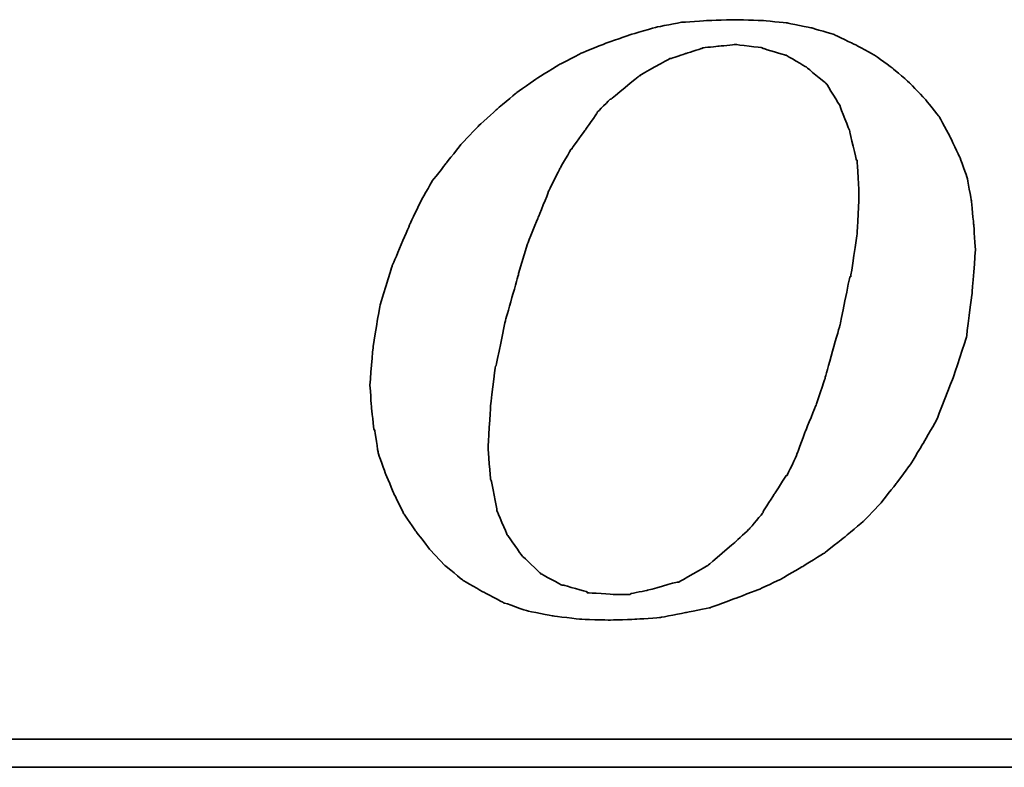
# Model space of a CAD drawing. Header units: millimetres. Extents: x 920 to 1152, y 73 to 164.
# Tile 33 of 49: x 1094.71 to 1098.32, y 95.73 to 98.47. Entities that reach past the tile are written whole.
import ezdxf

# ---------------------------------------------------------------- set-up
doc = ezdxf.new("R2010")
doc.units = ezdxf.units.MM
doc.header["$LTSCALE"] = 0.15
doc.layers.add('DIM', color=4, linetype='CONTINUOUS')
doc.layers.add('layer 1', color=7, linetype='CONTINUOUS')

# ---------------------------------------------------------------- blocks, each defined once
blk = doc.blocks.new('TBI MOTION logo(完整正式版)')
at = {"layer": 'layer 1', "color": 22, "lineweight": 35}
for points, knots in [([(-11.34375, -6.98375), (-11.34375, -6.98375), (-10.91375, -7.43875), (-10.91375, -7.43875), (-10.91375, -7.43875), (-10.91375, -7.43875), (-10.38625, -7.87125), (-10.38625, -7.87125), (-10.38625, -7.87125), (-10.38625, -7.87125), (-9.81125, -8.20375), (-9.81125, -8.20375), (-9.81125, -8.20375), (-9.81125, -8.20375), (-9.21125, -8.51875), (-9.21125, -8.51875), (-9.21125, -8.51875), (-9.21125, -8.51875), (-8.51625, -8.75875), (-8.51625, -8.75875), (-8.51625, -8.75875), (-8.51625, -8.75875), (-7.77125, -8.90375), (-7.77125, -8.90375), (-7.77125, -8.90375), (-7.77125, -8.90375), (-6.97875, -8.99875), (-6.97875, -8.99875), (-6.97875, -8.99875), (-6.97875, -8.99875), (-6.14125, -9.02375), (-6.14125, -9.02375), (-6.14125, -9.02375), (-6.14125, -9.02375), (-5.37125, -8.99875), (-5.37125, -8.99875), (-5.37125, -8.99875), (-5.37125, -8.99875), (-4.65375, -8.94875), (-4.65375, -8.94875), (-4.65375, -8.94875), (-4.65375, -8.94875), (-3.93375, -8.80625), (-3.93375, -8.80625), (-3.93375, -8.80625), (-3.93375, -8.80625), (-3.21375, -8.66375), (-3.21375, -8.66375), (-3.21375, -8.66375), (-3.21375, -8.66375), (-2.49375, -8.39875), (-2.49375, -8.39875), (-2.49375, -8.39875), (-2.49375, -8.39875), (-1.79875, -8.13375), (-1.79875, -8.13375), (-1.79875, -8.13375), (-1.79875, -8.13375), (-1.17375, -7.84375), (-1.17375, -7.84375), (-1.17375, -7.84375), (-1.17375, -7.84375), (-0.52375, -7.46375), (-0.52375, -7.46375), (-0.52375, -7.46375), (-0.52375, -7.46375), (0.10124, -7.07875), (0.10124, -7.07875), (0.10124, -7.07875), (0.10124, -7.07875), (0.67625, -6.62375), (0.67625, -6.62375), (0.67625, -6.62375), (0.67625, -6.62375), (1.24874, -6.14375), (1.24874, -6.14375), (1.24874, -6.14375), (1.24874, -6.14375), (1.72874, -5.64125), (1.72874, -5.64125), (1.72874, -5.64125), (1.72874, -5.64125), (2.18624, -5.06375), (2.18624, -5.06375), (2.18624, -5.06375), (2.18624, -5.06375), (2.61625, -4.48874), (2.61625, -4.48874), (2.61625, -4.48874), (2.61625, -4.48874), (3.00125, -3.83874), (3.00125, -3.83874), (3.00125, -3.83874), (3.00125, -3.83874), (3.36124, -3.21374), (3.36124, -3.21374), (3.36124, -3.21374), (3.36124, -3.21374), (3.84374, -1.99125), (3.84374, -1.99125), (3.84374, -1.99125), (3.84374, -1.99125), (4.22625, -0.81875), (4.22625, -0.81875), (4.22625, -0.81875), (4.22625, -0.81875), (4.39125, 0.45624), (4.39125, 0.45624), (4.39125, 0.45624), (4.39125, 0.45624), (4.48874, 1.70124), (4.48874, 1.70124), (4.48874, 1.70124), (4.48874, 1.70124), (4.43874, 2.44625), (4.43874, 2.44625), (4.43874, 2.44625), (4.43874, 2.44625), (4.36874, 3.14125), (4.36874, 3.14125), (4.36874, 3.14125), (4.36874, 3.14125), (4.25125, 3.81125), (4.25125, 3.81125), (4.25125, 3.81125), (4.25125, 3.81125), (4.03124, 4.41125), (4.03124, 4.41125), (4.03124, 4.41125), (4.03124, 4.41125), (3.74374, 5.01125), (3.74374, 5.01125), (3.74374, 5.01125), (3.74374, 5.01125), (3.43124, 5.58875), (3.43124, 5.58875), (3.43124, 5.58875), (3.43124, 5.58875), (3.02625, 6.09125), (3.02625, 6.09125), (3.02625, 6.09125), (3.02625, 6.09125), (2.59374, 6.54875), (2.59374, 6.54875), (2.59374, 6.54875), (2.59374, 6.54875), (2.09124, 6.98125), (2.09124, 6.98125), (2.09124, 6.98125), (2.09124, 6.98125), (1.56124, 7.36625), (1.56124, 7.36625), (1.56124, 7.36625), (1.56124, 7.36625), (0.98624, 7.67625), (0.98624, 7.67625), (0.98624, 7.67625), (0.98624, 7.67625), (0.38624, 7.96375), (0.38624, 7.96375), (0.38624, 7.96375), (0.38624, 7.96375), (-0.25875, 8.15625), (-0.25875, 8.15625), (-0.25875, 8.15625), (-0.25875, 8.15625), (-0.98125, 8.30125), (-0.98125, 8.30125), (-0.98125, 8.30125), (-0.98125, 8.30125), (-1.70124, 8.37125), (-1.70124, 8.37125), (-1.70124, 8.37125), (-1.70124, 8.37125), (-2.49375, 8.39624), (-2.49375, 8.39624), (-2.49375, 8.39624), (-2.49375, 8.39624), (-3.28625, 8.37125), (-3.28625, 8.37125), (-3.28625, 8.37125), (-3.28625, 8.37125), (-4.05125, 8.32125), (-4.05125, 8.32125), (-4.05125, 8.32125), (-4.05125, 8.32125), (-4.77375, 8.18125), (-4.77375, 8.18125), (-4.77375, 8.18125), (-4.77375, 8.18125), (-5.51625, 7.96375), (-5.51625, 7.96375), (-5.51625, 7.96375), (-5.51625, 7.96375), (-6.21125, 7.72625), (-6.21125, 7.72625), (-6.21125, 7.72625), (-6.21125, 7.72625), (-6.92875, 7.43625), (-6.92875, 7.43625), (-6.92875, 7.43625), (-6.92875, 7.43625), (-7.57875, 7.10125), (-7.57875, 7.10125), (-7.57875, 7.10125), (-7.57875, 7.10125), (-8.24875, 6.69125), (-8.24875, 6.69125), (-8.24875, 6.69125), (-8.24875, 6.69125), (-8.84875, 6.26125), (-8.84875, 6.26125), (-8.84875, 6.26125), (-8.84875, 6.26125), (-9.42625, 5.78125), (-9.42625, 5.78125), (-9.42625, 5.78125), (-9.42625, 5.78125), (-9.95375, 5.30125), (-9.95375, 5.30125), (-9.95375, 5.30125), (-9.95375, 5.30125), (-10.43375, 4.79624), (-10.43375, 4.79624), (-10.43375, 4.79624), (-10.43375, 4.79624), (-10.88875, 4.22125), (-10.88875, 4.22125), (-10.88875, 4.22125), (-10.88875, 4.22125), (-11.29875, 3.69375), (-11.29875, 3.69375), (-11.29875, 3.69375), (-11.29875, 3.69375), (-11.63375, 3.09125), (-11.63375, 3.09125), (-11.63375, 3.09125), (-11.63375, 3.09125), (-11.91875, 2.49625), (-11.91875, 2.49625), (-11.91875, 2.49625), (-11.91875, 2.49625), (-12.44875, 1.24625), (-12.44875, 1.24625), (-12.44875, 1.24625), (-12.44875, 1.24625), (-12.80875, 0.06874), (-12.80875, 0.06874), (-12.80875, 0.06874), (-12.80875, 0.06874), (-12.99875, -1.07875), (-12.99875, -1.07875), (-12.99875, -1.07875), (-12.99875, -1.07875), (-13.09375, -2.18375), (-13.09375, -2.18375), (-13.09375, -2.18375), (-13.09375, -2.18375), (-13.04875, -2.85375), (-13.04875, -2.85375), (-13.04875, -2.85375), (-13.04875, -2.85375), (-12.97375, -3.50375), (-12.97375, -3.50375), (-12.97375, -3.50375), (-12.97375, -3.50375), (-12.95375, -3.50375), (-12.95375, -3.50375), (-12.95375, -3.50375), (-12.95375, -3.50375), (-12.85375, -4.17375), (-12.85375, -4.17375), (-12.85375, -4.17375), (-12.85375, -4.17375), (-12.63875, -4.77624), (-12.63875, -4.77624), (-12.63875, -4.77624), (-12.63875, -4.77624), (-12.39875, -5.35125), (-12.39875, -5.35125), (-12.39875, -5.35125), (-12.39875, -5.35125), (-12.11375, -5.92875), (-12.11375, -5.92875), (-12.11375, -5.92875), (-12.11375, -5.92875), (-11.75375, -6.45375), (-11.75375, -6.45375), (-11.75375, -6.45375), (-11.75375, -6.45375), (-11.34375, -6.98375), (-11.34375, -6.98375)], [0, 0, 0, 0, 0.01369863, 0.01369863, 0.01369863, 0.01369864, 0.02739726, 0.02739726, 0.02739726, 0.02739727, 0.04109589, 0.04109589, 0.04109589, 0.0410959, 0.05479452, 0.05479452, 0.05479452, 0.05479453, 0.06849315, 0.06849315, 0.06849315, 0.06849316, 0.08219178, 0.08219178, 0.08219178, 0.08219179, 0.09589041, 0.09589041, 0.09589041, 0.09589042, 0.10958904, 0.10958904, 0.10958904, 0.10958905, 0.12328767, 0.12328767, 0.12328767, 0.12328768, 0.1369863, 0.1369863, 0.1369863, 0.13698631, 0.15068493, 0.15068493, 0.15068493, 0.15068494, 0.16438356, 0.16438356, 0.16438356, 0.16438357, 0.17808219, 0.17808219, 0.17808219, 0.1780822, 0.19178082, 0.19178082, 0.19178082, 0.19178083, 0.20547945, 0.20547945, 0.20547945, 0.20547946, 0.21917808, 0.21917808, 0.21917808, 0.21917809, 0.23287671, 0.23287671, 0.23287671, 0.23287672, 0.24657534, 0.24657534, 0.24657534, 0.24657535, 0.26027397, 0.26027397, 0.26027397, 0.26027398, 0.2739726, 0.2739726, 0.2739726, 0.27397261, 0.28767123, 0.28767123, 0.28767123, 0.28767124, 0.30136986, 0.30136986, 0.30136986, 0.30136987, 0.31506849, 0.31506849, 0.31506849, 0.3150685, 0.32876712, 0.32876712, 0.32876712, 0.32876713, 0.34246575, 0.34246575, 0.34246575, 0.34246576, 0.35616438, 0.35616438, 0.35616438, 0.35616439, 0.36986301, 0.36986301, 0.36986301, 0.36986302, 0.38356164, 0.38356164, 0.38356164, 0.38356165, 0.39726027, 0.39726027, 0.39726027, 0.39726028, 0.4109589, 0.4109589, 0.4109589, 0.41095891, 0.42465753, 0.42465753, 0.42465753, 0.42465754, 0.43835616, 0.43835616, 0.43835616, 0.43835617, 0.45205479, 0.45205479, 0.45205479, 0.4520548, 0.46575342, 0.46575342, 0.46575342, 0.46575343, 0.47945205, 0.47945205, 0.47945205, 0.47945206, 0.49315068, 0.49315068, 0.49315068, 0.49315069, 0.50684932, 0.50684932, 0.50684932, 0.50684933, 0.52054795, 0.52054795, 0.52054795, 0.52054796, 0.53424658, 0.53424658, 0.53424658, 0.53424659, 0.54794521, 0.54794521, 0.54794521, 0.54794522, 0.56164384, 0.56164384, 0.56164384, 0.56164385, 0.57534247, 0.57534247, 0.57534247, 0.57534248, 0.5890411, 0.5890411, 0.5890411, 0.58904111, 0.60273973, 0.60273973, 0.60273973, 0.60273974, 0.61643836, 0.61643836, 0.61643836, 0.61643837, 0.63013699, 0.63013699, 0.63013699, 0.630137, 0.64383562, 0.64383562, 0.64383562, 0.64383563, 0.65753425, 0.65753425, 0.65753425, 0.65753426, 0.67123288, 0.67123288, 0.67123288, 0.67123289, 0.68493151, 0.68493151, 0.68493151, 0.68493152, 0.69863014, 0.69863014, 0.69863014, 0.69863015, 0.71232877, 0.71232877, 0.71232877, 0.71232878, 0.7260274, 0.7260274, 0.7260274, 0.72602741, 0.73972603, 0.73972603, 0.73972603, 0.73972604, 0.75342466, 0.75342466, 0.75342466, 0.75342467, 0.76712329, 0.76712329, 0.76712329, 0.7671233, 0.78082192, 0.78082192, 0.78082192, 0.78082193, 0.79452055, 0.79452055, 0.79452055, 0.79452056, 0.80821918, 0.80821918, 0.80821918, 0.80821919, 0.82191781, 0.82191781, 0.82191781, 0.82191782, 0.83561644, 0.83561644, 0.83561644, 0.83561645, 0.84931507, 0.84931507, 0.84931507, 0.84931508, 0.8630137, 0.8630137, 0.8630137, 0.86301371, 0.87671233, 0.87671233, 0.87671233, 0.87671234, 0.89041096, 0.89041096, 0.89041096, 0.89041097, 0.90410959, 0.90410959, 0.90410959, 0.9041096, 0.91780822, 0.91780822, 0.91780822, 0.91780823, 0.93150685, 0.93150685, 0.93150685, 0.93150686, 0.94520548, 0.94520548, 0.94520548, 0.94520549, 0.95890411, 0.95890411, 0.95890411, 0.95890412, 0.97260274, 0.97260274, 0.97260274, 0.97260275, 0.98630137, 0.98630137, 0.98630137, 0.98630138, 1, 1, 1, 1]), ([(-8.77875, 1.03124), (-8.77875, 1.03124), (-8.51625, 1.89625), (-8.51625, 1.89625), (-8.51625, 1.89625), (-8.51625, 1.89625), (-8.20375, 2.66375), (-8.20375, 2.66375), (-8.20375, 2.66375), (-8.20375, 2.66375), (-7.91625, 3.38125), (-7.91625, 3.38125), (-7.91625, 3.38125), (-7.91625, 3.38125), (-7.91625, 3.40624), (-7.91625, 3.40624), (-7.91625, 3.40624), (-7.91625, 3.40624), (-7.57875, 4.07624), (-7.57875, 4.07624), (-7.57875, 4.07624), (-7.57875, 4.07624), (-7.24375, 4.65125), (-7.24375, 4.65125), (-7.24375, 4.65125), (-7.24375, 4.65125), (-7.21875, 4.65125), (-7.21875, 4.65125), (-7.21875, 4.65125), (-7.21875, 4.65125), (-7.21875, 4.67624), (-7.21875, 4.67624), (-7.21875, 4.67624), (-7.21875, 4.67624), (-6.83625, 5.20375), (-6.83625, 5.20375), (-6.83625, 5.20375), (-6.83625, 5.20375), (-6.49875, 5.68625), (-6.49875, 5.68625), (-6.49875, 5.68625), (-6.49875, 5.68625), (-6.49875, 5.70625), (-6.49875, 5.70625), (-6.49875, 5.70625), (-6.49875, 5.70625), (-6.11625, 6.09125), (-6.11625, 6.09125), (-6.11625, 6.09125), (-6.11625, 6.09125), (-6.09125, 6.09125), (-6.09125, 6.09125), (-6.09125, 6.09125), (-6.09125, 6.09125), (-5.27375, 6.76625), (-5.27375, 6.76625), (-5.27375, 6.76625), (-5.27375, 6.76625), (-5.24875, 6.76625), (-5.24875, 6.76625), (-5.24875, 6.76625), (-5.24875, 6.76625), (-5.24875, 6.78625), (-5.24875, 6.78625), (-5.24875, 6.78625), (-5.24875, 6.78625), (-4.38875, 7.26624), (-4.38875, 7.26624), (-4.38875, 7.26624), (-4.38875, 7.26624), (-4.36125, 7.26624), (-4.36125, 7.26624), (-4.36125, 7.26624), (-4.36125, 7.26624), (-3.93375, 7.41125), (-3.93375, 7.41125), (-3.93375, 7.41125), (-3.93375, 7.41125), (-3.47375, 7.55625), (-3.47375, 7.55625), (-3.47375, 7.55625), (-3.47375, 7.55625), (-3.45375, 7.55625), (-3.45375, 7.55625), (-3.45375, 7.55625), (-3.45375, 7.55625), (-3.42875, 7.58124), (-3.42875, 7.58124), (-3.42875, 7.58124), (-3.42875, 7.58124), (-2.97375, 7.62625), (-2.97375, 7.62625), (-2.97375, 7.62625), (-2.97375, 7.62625), (-2.49375, 7.67625), (-2.49375, 7.67625), (-2.49375, 7.67625), (-2.49375, 7.67625), (-2.46875, 7.67625), (-2.46875, 7.67625), (-2.46875, 7.67625), (-2.46875, 7.67625), (-1.70124, 7.58124), (-1.70124, 7.58124), (-1.70124, 7.58124), (-1.70124, 7.58124), (-1.67875, 7.55625), (-1.67875, 7.55625), (-1.67875, 7.55625), (-1.67875, 7.55625), (-1.65375, 7.55625), (-1.65375, 7.55625), (-1.65375, 7.55625), (-1.65375, 7.55625), (-1.03125, 7.36625), (-1.03125, 7.36625), (-1.03125, 7.36625), (-1.03125, 7.36625), (-1.00625, 7.36625), (-1.00625, 7.36625), (-1.00625, 7.36625), (-1.00625, 7.36625), (-0.43124, 7.02624), (-0.43124, 7.02624), (-0.43124, 7.02624), (-0.43124, 7.02624), (-0.40625, 7.00624), (-0.40625, 7.00624), (-0.40625, 7.00624), (-0.40625, 7.00624), (0.12124, 6.57124), (0.12124, 6.57124), (0.12124, 6.57124), (0.12124, 6.57124), (0.14624, 6.54875), (0.14624, 6.54875), (0.14624, 6.54875), (0.14624, 6.54875), (0.17124, 6.52375), (0.17124, 6.52375), (0.17124, 6.52375), (0.17124, 6.52375), (0.55625, 5.89875), (0.55625, 5.89875), (0.55625, 5.89875), (0.55625, 5.89875), (0.55625, 5.87625), (0.55625, 5.87625), (0.55625, 5.87625), (0.55625, 5.87625), (0.84124, 5.15625), (0.84124, 5.15625), (0.84124, 5.15625), (0.84124, 5.15625), (0.84124, 5.13125), (0.84124, 5.13125), (0.84124, 5.13125), (0.84124, 5.13125), (1.03624, 4.31875), (1.03624, 4.31875), (1.03624, 4.31875), (1.03624, 4.31875), (1.05624, 4.31875), (1.05624, 4.31875), (1.05624, 4.31875), (1.05624, 4.31875), (1.05624, 4.29125), (1.05624, 4.29125), (1.05624, 4.29125), (1.05624, 4.29125), (1.10625, 3.33125), (1.10625, 3.33125), (1.10625, 3.33125), (1.10625, 3.33125), (1.10625, 3.30875), (1.10625, 3.30875), (1.10625, 3.30875), (1.10625, 3.30875), (1.05624, 2.20624), (1.05624, 2.20624), (1.05624, 2.20624), (1.05624, 2.20624), (1.05624, 2.18124), (1.05624, 2.18124), (1.05624, 2.18124), (1.05624, 2.18124), (0.86624, 0.93624), (0.86624, 0.93624), (0.86624, 0.93624), (0.86624, 0.93624), (0.84124, 0.93624), (0.84124, 0.93624), (0.84124, 0.93624), (0.84124, 0.93624), (0.55625, -0.45874), (0.55625, -0.45874), (0.55625, -0.45874), (0.55625, -0.45874), (0.12124, -1.99125), (0.12124, -1.99125), (0.12124, -1.99125), (0.12124, -1.99125), (0.12124, -2.01874), (0.12124, -2.01874), (0.12124, -2.01874), (0.12124, -2.01874), (-0.13874, -2.78375), (-0.13874, -2.78375), (-0.13874, -2.78375), (-0.13874, -2.78375), (-0.43124, -3.50375), (-0.43124, -3.50375), (-0.43124, -3.50375), (-0.43124, -3.50375), (-0.69375, -4.19875), (-0.69375, -4.19875), (-0.69375, -4.19875), (-0.69375, -4.19875), (-0.69375, -4.22375), (-0.69375, -4.22375), (-0.69375, -4.22375), (-0.69375, -4.22375), (-0.98125, -4.82374), (-0.98125, -4.82374), (-0.98125, -4.82374), (-0.98125, -4.82374), (-1.00625, -4.82374), (-1.00625, -4.82374), (-1.00625, -4.82374), (-1.00625, -4.82374), (-1.33875, -5.35125), (-1.33875, -5.35125), (-1.33875, -5.35125), (-1.33875, -5.35125), (-1.67875, -5.87875), (-1.67875, -5.87875), (-1.67875, -5.87875), (-1.67875, -5.87875), (-1.67875, -5.90375), (-1.67875, -5.90375), (-1.67875, -5.90375), (-1.67875, -5.90375), (-2.05875, -6.35875), (-2.05875, -6.35875), (-2.05875, -6.35875), (-2.05875, -6.35875), (-2.08375, -6.38375), (-2.08375, -6.38375), (-2.08375, -6.38375), (-2.08375, -6.38375), (-2.46875, -6.74375), (-2.46875, -6.74375), (-2.46875, -6.74375), (-2.46875, -6.74375), (-3.25875, -7.41625), (-3.25875, -7.41625), (-3.25875, -7.41625), (-3.25875, -7.41625), (-3.28625, -7.43875), (-3.28625, -7.43875), (-3.28625, -7.43875), (-3.28625, -7.43875), (-4.12375, -7.91875), (-4.12375, -7.91875), (-4.12375, -7.91875), (-4.12375, -7.91875), (-4.14875, -7.91875), (-4.14875, -7.91875), (-4.14875, -7.91875), (-4.14875, -7.91875), (-4.17125, -7.91875), (-4.17125, -7.91875), (-4.17125, -7.91875), (-4.17125, -7.91875), (-5.03375, -8.15875), (-5.03375, -8.15875), (-5.03375, -8.15875), (-5.03375, -8.15875), (-5.51625, -8.25625), (-5.51625, -8.25625), (-5.51625, -8.25625), (-5.51625, -8.25625), (-5.54125, -8.27875), (-5.54125, -8.27875), (-5.54125, -8.27875), (-5.54125, -8.27875), (-5.56375, -8.27875), (-5.56375, -8.27875), (-5.56375, -8.27875), (-5.56375, -8.27875), (-5.99625, -8.27875), (-5.99625, -8.27875), (-5.99625, -8.27875), (-5.99625, -8.27875), (-6.76375, -8.23125), (-6.76375, -8.23125), (-6.76375, -8.23125), (-6.76375, -8.23125), (-6.78875, -8.23125), (-6.78875, -8.23125), (-6.78875, -8.23125), (-6.78875, -8.23125), (-6.78875, -8.20375), (-6.78875, -8.20375), (-6.78875, -8.20375), (-6.78875, -8.20375), (-7.45875, -8.01375), (-7.45875, -8.01375), (-7.45875, -8.01375), (-7.45875, -8.01375), (-7.48375, -8.01375), (-7.48375, -8.01375), (-7.48375, -8.01375), (-7.48375, -8.01375), (-7.50875, -8.01375), (-7.50875, -8.01375), (-7.50875, -8.01375), (-7.50875, -8.01375), (-8.13125, -7.67875), (-8.13125, -7.67875), (-8.13125, -7.67875), (-8.13125, -7.67875), (-8.15625, -7.65375), (-8.15625, -7.65375), (-8.15625, -7.65375), (-8.15625, -7.65375), (-8.65875, -7.17375), (-8.65875, -7.17375), (-8.65875, -7.17375), (-8.65875, -7.17375), (-8.68375, -7.14875), (-8.68375, -7.14875), (-8.68375, -7.14875), (-8.68375, -7.14875), (-9.08875, -6.57375), (-9.08875, -6.57375), (-9.08875, -6.57375), (-9.08875, -6.57375), (-9.11375, -6.54875), (-9.11375, -6.54875), (-9.11375, -6.54875), (-9.11375, -6.54875), (-9.11375, -6.52875), (-9.11375, -6.52875), (-9.11375, -6.52875), (-9.11375, -6.52875), (-9.40375, -5.85375), (-9.40375, -5.85375), (-9.40375, -5.85375), (-9.40375, -5.85375), (-9.40375, -5.82875), (-9.40375, -5.82875), (-9.40375, -5.82875), (-9.40375, -5.82875), (-9.56875, -4.96875), (-9.56875, -4.96875), (-9.56875, -4.96875), (-9.56875, -4.96875), (-9.59375, -4.94375), (-9.59375, -4.94375), (-9.59375, -4.94375), (-9.59375, -4.94375), (-9.66375, -4.03375), (-9.66375, -4.03375), (-9.66375, -4.03375), (-9.66375, -4.03375), (-9.66375, -4.00875), (-9.66375, -4.00875), (-9.66375, -4.00875), (-9.66375, -4.00875), (-9.59375, -2.85375), (-9.59375, -2.85375), (-9.59375, -2.85375), (-9.59375, -2.85375), (-9.45125, -1.65875), (-9.45125, -1.65875), (-9.45125, -1.65875), (-9.45125, -1.65875), (-9.42625, -1.63375), (-9.42625, -1.63375), (-9.42625, -1.63375), (-9.42625, -1.63375), (-9.16125, -0.33875), (-9.16125, -0.33875), (-9.16125, -0.33875), (-9.16125, -0.33875), (-8.77875, 1.00624), (-8.77875, 1.00624), (-8.77875, 1.00624), (-8.77875, 1.00624), (-8.77875, 1.03124), (-8.77875, 1.03124)], [0, 0, 0, 0, 0.01020408, 0.01020408, 0.01020408, 0.01020409, 0.02040816, 0.02040816, 0.02040816, 0.02040817, 0.03061224, 0.03061224, 0.03061224, 0.03061225, 0.04081633, 0.04081633, 0.04081633, 0.04081634, 0.05102041, 0.05102041, 0.05102041, 0.05102042, 0.06122449, 0.06122449, 0.06122449, 0.0612245, 0.07142857, 0.07142857, 0.07142857, 0.07142858, 0.08163265, 0.08163265, 0.08163265, 0.08163266, 0.09183673, 0.09183673, 0.09183673, 0.09183674, 0.10204082, 0.10204082, 0.10204082, 0.10204083, 0.1122449, 0.1122449, 0.1122449, 0.11224491, 0.12244898, 0.12244898, 0.12244898, 0.12244899, 0.13265306, 0.13265306, 0.13265306, 0.13265307, 0.14285714, 0.14285714, 0.14285714, 0.14285715, 0.15306122, 0.15306122, 0.15306122, 0.15306123, 0.16326531, 0.16326531, 0.16326531, 0.16326532, 0.17346939, 0.17346939, 0.17346939, 0.1734694, 0.18367347, 0.18367347, 0.18367347, 0.18367348, 0.19387755, 0.19387755, 0.19387755, 0.19387756, 0.20408163, 0.20408163, 0.20408163, 0.20408164, 0.21428571, 0.21428571, 0.21428571, 0.21428572, 0.2244898, 0.2244898, 0.2244898, 0.22448981, 0.23469388, 0.23469388, 0.23469388, 0.23469389, 0.24489796, 0.24489796, 0.24489796, 0.24489797, 0.25510204, 0.25510204, 0.25510204, 0.25510205, 0.26530612, 0.26530612, 0.26530612, 0.26530613, 0.2755102, 0.2755102, 0.2755102, 0.27551021, 0.28571429, 0.28571429, 0.28571429, 0.2857143, 0.29591837, 0.29591837, 0.29591837, 0.29591838, 0.30612245, 0.30612245, 0.30612245, 0.30612246, 0.31632653, 0.31632653, 0.31632653, 0.31632654, 0.32653061, 0.32653061, 0.32653061, 0.32653062, 0.33673469, 0.33673469, 0.33673469, 0.3367347, 0.34693878, 0.34693878, 0.34693878, 0.34693879, 0.35714286, 0.35714286, 0.35714286, 0.35714287, 0.36734694, 0.36734694, 0.36734694, 0.36734695, 0.37755102, 0.37755102, 0.37755102, 0.37755103, 0.3877551, 0.3877551, 0.3877551, 0.38775511, 0.39795918, 0.39795918, 0.39795918, 0.39795919, 0.40816327, 0.40816327, 0.40816327, 0.40816328, 0.41836735, 0.41836735, 0.41836735, 0.41836736, 0.42857143, 0.42857143, 0.42857143, 0.42857144, 0.43877551, 0.43877551, 0.43877551, 0.43877552, 0.44897959, 0.44897959, 0.44897959, 0.4489796, 0.45918367, 0.45918367, 0.45918367, 0.45918368, 0.46938776, 0.46938776, 0.46938776, 0.46938777, 0.47959184, 0.47959184, 0.47959184, 0.47959185, 0.48979592, 0.48979592, 0.48979592, 0.48979593, 0.5, 0.5, 0.5, 0.50000001, 0.51020408, 0.51020408, 0.51020408, 0.51020409, 0.52040816, 0.52040816, 0.52040816, 0.52040817, 0.53061224, 0.53061224, 0.53061224, 0.53061225, 0.54081633, 0.54081633, 0.54081633, 0.54081634, 0.55102041, 0.55102041, 0.55102041, 0.55102042, 0.56122449, 0.56122449, 0.56122449, 0.5612245, 0.57142857, 0.57142857, 0.57142857, 0.57142858, 0.58163265, 0.58163265, 0.58163265, 0.58163266, 0.59183673, 0.59183673, 0.59183673, 0.59183674, 0.60204082, 0.60204082, 0.60204082, 0.60204083, 0.6122449, 0.6122449, 0.6122449, 0.61224491, 0.62244898, 0.62244898, 0.62244898, 0.62244899, 0.63265306, 0.63265306, 0.63265306, 0.63265307, 0.64285714, 0.64285714, 0.64285714, 0.64285715, 0.65306122, 0.65306122, 0.65306122, 0.65306123, 0.66326531, 0.66326531, 0.66326531, 0.66326532, 0.67346939, 0.67346939, 0.67346939, 0.6734694, 0.68367347, 0.68367347, 0.68367347, 0.68367348, 0.69387755, 0.69387755, 0.69387755, 0.69387756, 0.70408163, 0.70408163, 0.70408163, 0.70408164, 0.71428571, 0.71428571, 0.71428571, 0.71428572, 0.7244898, 0.7244898, 0.7244898, 0.72448981, 0.73469388, 0.73469388, 0.73469388, 0.73469389, 0.74489796, 0.74489796, 0.74489796, 0.74489797, 0.75510204, 0.75510204, 0.75510204, 0.75510205, 0.76530612, 0.76530612, 0.76530612, 0.76530613, 0.7755102, 0.7755102, 0.7755102, 0.77551021, 0.78571429, 0.78571429, 0.78571429, 0.7857143, 0.79591837, 0.79591837, 0.79591837, 0.79591838, 0.80612245, 0.80612245, 0.80612245, 0.80612246, 0.81632653, 0.81632653, 0.81632653, 0.81632654, 0.82653061, 0.82653061, 0.82653061, 0.82653062, 0.83673469, 0.83673469, 0.83673469, 0.8367347, 0.84693878, 0.84693878, 0.84693878, 0.84693879, 0.85714286, 0.85714286, 0.85714286, 0.85714287, 0.86734694, 0.86734694, 0.86734694, 0.86734695, 0.87755102, 0.87755102, 0.87755102, 0.87755103, 0.8877551, 0.8877551, 0.8877551, 0.88775511, 0.89795918, 0.89795918, 0.89795918, 0.89795919, 0.90816327, 0.90816327, 0.90816327, 0.90816328, 0.91836735, 0.91836735, 0.91836735, 0.91836736, 0.92857143, 0.92857143, 0.92857143, 0.92857144, 0.93877551, 0.93877551, 0.93877551, 0.93877552, 0.94897959, 0.94897959, 0.94897959, 0.9489796, 0.95918367, 0.95918367, 0.95918367, 0.95918368, 0.96938776, 0.96938776, 0.96938776, 0.96938777, 0.97959184, 0.97959184, 0.97959184, 0.97959185, 0.98979592, 0.98979592, 0.98979592, 0.98979593, 1, 1, 1, 1]), ([(75.90875, -9.47875), (75.90875, -9.47875), (75.90875, -12.28625), (75.90875, -12.28625), (75.90875, -12.28625), (75.90875, -12.28625), (75.90875, -12.47875), (75.90875, -12.47875), (75.90875, -12.47875), (75.90875, -12.47875), (75.71625, -12.47875), (75.71625, -12.47875), (75.71625, -12.47875), (75.71625, -12.47875), (-88.32875, -12.47875), (-88.32875, -12.47875), (-88.32875, -12.47875), (-88.32875, -12.47875), (-88.32875, -13.29375), (-88.32875, -13.29375), (-88.32875, -13.29375), (-88.32875, -13.29375), (82.89125, -13.29375), (82.89125, -13.29375), (82.89125, -13.29375), (82.89125, -13.29375), (75.90875, -9.47875), (75.90875, -9.47875)], [0, 0, 0, 0, 0.14285714, 0.14285714, 0.14285714, 0.14285715, 0.28571429, 0.28571429, 0.28571429, 0.2857143, 0.42857143, 0.42857143, 0.42857143, 0.42857144, 0.57142857, 0.57142857, 0.57142857, 0.57142858, 0.71428571, 0.71428571, 0.71428571, 0.71428572, 0.85714286, 0.85714286, 0.85714286, 0.85714287, 1, 1, 1, 1])]:
    blk.add_open_spline(points, degree=3, knots=knots, dxfattribs=at)

msp = doc.modelspace()

# ---------------------------------------------------------------- block references
at = {"layer": 'DIM', "color": 7, "xscale": 0.1265115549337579, "yscale": 0.1265115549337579, "zscale": 0.1265115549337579}
msp.add_blockref('TBI MOTION logo(完整正式版)', (1097.6504, 97.4094), dxfattribs=at)

doc.saveas('drawing.dxf')
